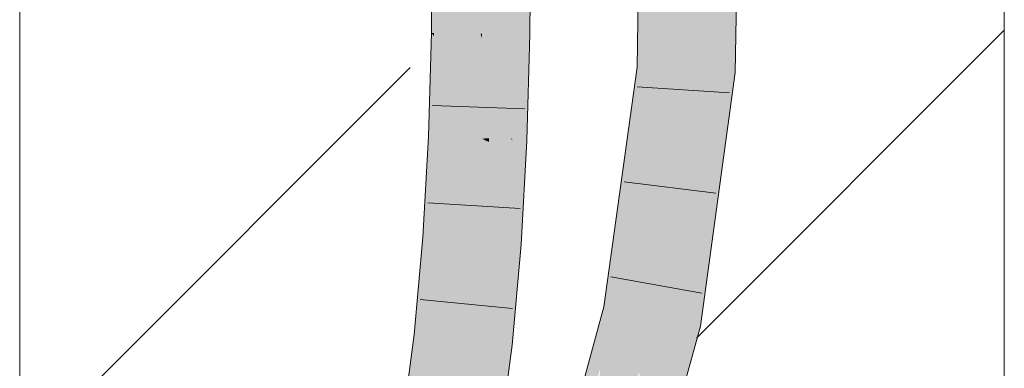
# Model space of a CAD drawing. Extents: x -620 to 3480, y 62 to 1102.
# Tile 212 of 256: x 245.603 to 248.103, y 772.775 to 773.659. Entities that reach past the tile are written whole.
import ezdxf
from ezdxf.lldxf.tags import DXFTag

# ---------------------------------------------------------------- set-up
doc = ezdxf.new("R2010")
doc.units = 0
doc.layers.get('0').update_dxf_attribs({"lineweight": 13})
doc.layers.add('E_Detail_Linie_Text_Bem', color=7, linetype='Continuous', lineweight=13)
for name, color, linetype, lineweight, true_color in [('E_Detail_Wandschraffur', 7, 'Continuous', 5, 0xc0c0c0), ('E_Leerrohr 25-A06G9STU8I', 7, 'Continuous', 9, 0xff8000), ('E_Leerrohr 25-Shading', 7, 'Continuous', 9, 0xff8000)]:
    doc.layers.add(name, color=color, linetype=linetype, lineweight=lineweight, true_color=true_color)
tags = doc.linetypes.add('fein_strichliert', pattern=[4, 1, -2, 1]).pattern_tags.tags
tags[8:9] = [DXFTag(74, 4), DXFTag(75, 0), DXFTag(340, '0'), DXFTag(46, 0.0), DXFTag(50, 0.0), DXFTag(44, 0.0), DXFTag(45, 0.0)]
tags[6:7] = [DXFTag(74, 4), DXFTag(75, 0), DXFTag(340, '0'), DXFTag(46, 0.0), DXFTag(50, 0.0), DXFTag(44, 0.0), DXFTag(45, 0.0)]
tags[4:5] = [DXFTag(74, 4), DXFTag(75, 0), DXFTag(340, '0'), DXFTag(46, 0.0), DXFTag(50, 0.0), DXFTag(44, 0.0), DXFTag(45, 0.0)]

# ---------------------------------------------------------------- blocks, each defined once
blk = doc.blocks.new('Shading-A06G9SG58I', base_point=(245.9355, 771.2183))
at = {"layer": 'E_Leerrohr 25-Shading', "color": 43, "true_color": 0xd7ab7f}
for points in [[(247.223, 774.9419), (247.1702, 773.5385), (247.2315, 774.9421), (247.221, 774.6426)], [(247.1702, 773.5385), (247.223, 774.9419), (247.1732, 773.7116)], [(247.4448, 774.9476), (247.4082, 774.9467), (247.4198, 773.5248), (247.3833, 773.5268)], [(247.2067, 773.5364), (247.2294, 774.8247), (247.1819, 773.5378)], [(247.1819, 773.5378), (247.1922, 773.815), (247.1702, 773.5385), (247.221, 774.6426)], [(246.6499, 773.8917), (246.6481, 773.6256), (246.6616, 773.8918), (246.655, 773.6255)], [(246.6616, 773.8918), (246.655, 773.6255), (246.6818, 773.8921), (246.6769, 773.6251)], [(246.6818, 773.8921), (246.6769, 773.6251), (246.6865, 773.8922), (246.6832, 773.625)], [(246.6832, 773.625), (246.6847, 773.6249), (246.6865, 773.8922)], [(246.8633, 773.8945), (246.8614, 773.6218), (246.867, 773.8945), (246.8692, 773.6217)], [(246.867, 773.8945), (246.8692, 773.6217), (246.8691, 773.8945), (246.8713, 773.6217)], [(246.8691, 773.8945), (246.8713, 773.6217), (246.876, 773.8947), (246.8879, 773.6214)], [(246.876, 773.8947), (246.8879, 773.6214), (246.8832, 773.8948), (246.8954, 773.6213)], [(246.8954, 773.6213), (246.898, 773.6212), (246.8832, 773.8948), (246.8999, 773.895)], [(246.6546, 773.6176), (246.6481, 773.6256), (246.6418, 773.3628), (246.6406, 773.3629)], [(246.655, 773.6255), (246.6481, 773.6256), (246.6546, 773.6176)], [(246.6769, 773.6251), (246.655, 773.6255), (246.6754, 773.5925), (246.6546, 773.6176)], [(246.6754, 773.5925), (246.6816, 773.585), (246.6769, 773.6251), (246.6832, 773.625)], [(246.6754, 773.5925), (246.6546, 773.6176), (246.6653, 773.3618), (246.6418, 773.3628)], [(246.6816, 773.585), (246.6835, 773.5828), (246.6832, 773.625), (246.6847, 773.6249)], [(246.8614, 773.6218), (246.8538, 773.3539), (246.8692, 773.6217), (246.8664, 773.3534)], [(246.8692, 773.6217), (246.8664, 773.3534), (246.8713, 773.6217), (246.8686, 773.3533)], [(246.8713, 773.6217), (246.8686, 773.3533), (246.8933, 773.4561), (246.8904, 773.3524)], [(246.8713, 773.6217), (246.8933, 773.4561), (246.8879, 773.6214)], [(246.8879, 773.6214), (246.8933, 773.4561), (246.8954, 773.6213), (246.8968, 773.5783)], [(246.8968, 773.5783), (246.898, 773.6212), (246.8954, 773.6213)], [(246.6653, 773.3618), (246.6816, 773.585), (246.6754, 773.5925)], [(246.6653, 773.3618), (246.6728, 773.3615), (246.6816, 773.585), (246.6744, 773.3945)], [(246.6728, 773.3615), (246.6772, 773.3613), (246.6835, 773.5828)], [(246.6744, 773.3945), (246.6835, 773.5828), (246.6816, 773.585)], [(247.2067, 773.5364), (247.153, 773.1558), (247.1582, 773.1855)], [(247.2067, 773.5364), (247.1712, 773.4791), (247.153, 773.1558), (247.1582, 773.4084)], [(247.1702, 773.5385), (247.1593, 773.46), (247.1819, 773.5378), (247.1712, 773.4791)], [(247.1712, 773.4791), (247.2067, 773.5364), (247.1819, 773.5378)], [(247.4198, 773.5248), (247.3833, 773.5268), (247.3311, 772.8812), (247.2952, 772.8884)], [(247.1712, 773.4791), (247.1593, 773.46), (247.1582, 773.4084)], [(247.1503, 773.3948), (247.1434, 773.0784), (247.1593, 773.46), (247.1528, 773.1462)], [(247.1219, 772.9233), (247.1434, 773.0784), (247.086, 772.9305), (247.1503, 773.3948)], [(246.6265, 773.1071), (246.6597, 773.29), (246.6418, 773.3628), (246.6653, 773.3618)], [(246.6265, 773.1071), (246.6418, 773.3628), (246.6382, 773.319)], [(246.6418, 773.3628), (246.6406, 773.3629), (246.6382, 773.319)], [(246.6519, 773.1053), (246.6728, 773.3615), (246.6456, 773.1057), (246.6597, 773.29)], [(246.6728, 773.3615), (246.6519, 773.1053), (246.6772, 773.3613), (246.6615, 773.1046)], [(246.6597, 773.29), (246.6728, 773.3615), (246.6653, 773.3618)], [(246.6615, 773.1046), (246.663, 773.1045), (246.6772, 773.3613)], [(246.8534, 773.2029), (246.8664, 773.3534), (246.852, 773.3215), (246.8538, 773.3539)], [(246.8575, 773.0905), (246.8664, 773.3534), (246.8547, 773.0906), (246.8534, 773.2029)], [(246.8664, 773.3534), (246.8575, 773.0905), (246.8686, 773.3533), (246.8599, 773.0903)], [(246.8599, 773.0903), (246.8758, 773.0891), (246.8686, 773.3533), (246.8904, 773.3524)], [(246.852, 773.3214), (246.8393, 773.0917), (246.8438, 773.0914)], [(246.8438, 773.0914), (246.8534, 773.2029), (246.852, 773.3214), (246.852, 773.3215)], [(246.6597, 773.29), (246.6265, 773.1071), (246.6456, 773.1057)], [(246.8534, 773.2029), (246.8438, 773.0914), (246.8547, 773.0906)], [(247.153, 773.1558), (247.1528, 773.1462), (247.1582, 773.1855)], [(246.6456, 773.1057), (246.6265, 773.1071), (246.6165, 772.8594), (246.6044, 772.8607)], [(246.6519, 773.1053), (246.6456, 773.1057), (246.6218, 772.8588), (246.6165, 772.8594)], [(246.6519, 773.1053), (246.6218, 772.8588), (246.6615, 773.1046), (246.6363, 772.8572)], [(246.6615, 773.1046), (246.6363, 772.8572), (246.663, 773.1045), (246.6391, 772.8569)], [(246.6391, 772.8569), (246.6408, 772.8567), (246.663, 773.1045)], [(246.8438, 773.0914), (246.8393, 773.0917), (246.8272, 772.8361), (246.8165, 772.8373)], [(246.8415, 772.8346), (246.8438, 773.0914), (246.8272, 772.8361)], [(246.8415, 772.8346), (246.8544, 773.04), (246.8438, 773.0914), (246.8547, 773.0906)], [(246.8599, 773.0903), (246.8542, 772.9988), (246.8758, 773.0891), (246.8533, 772.8372)], [(246.8599, 773.0903), (246.8575, 773.0905), (246.8542, 772.9988), (246.8544, 773.04)], [(246.8544, 773.04), (246.8575, 773.0905), (246.8547, 773.0906)], [(246.8544, 773.04), (246.8415, 772.8346), (246.8542, 772.9988), (246.8439, 772.8343)], [(246.8542, 772.9988), (246.8439, 772.8343), (246.8533, 772.8372), (246.8529, 772.8333)], [(247.1219, 772.9233), (247.086, 772.9305), (247.0056, 772.5864), (246.9922, 772.5875)], [(247.0056, 772.5864), (247.0197, 772.5853), (247.1219, 772.9233)], [(247.1219, 772.9233), (247.0765, 772.7731), (247.0742, 772.7487)], [(247.2453, 772.567), (247.3311, 772.8812), (247.2082, 772.57), (247.2952, 772.8884)], [(246.6165, 772.8594), (246.6044, 772.8607), (246.5768, 772.6254), (246.5735, 772.626)], [(246.6218, 772.8588), (246.6165, 772.8594), (246.5811, 772.6248), (246.5768, 772.6254)], [(246.6218, 772.8588), (246.5811, 772.6248), (246.6363, 772.8572), (246.6001, 772.6218)], [(246.6363, 772.8572), (246.6001, 772.6218), (246.6391, 772.8569), (246.6042, 772.6212)], [(246.6391, 772.8569), (246.6042, 772.6212), (246.6408, 772.8567), (246.6076, 772.6206)], [(246.6076, 772.6206), (246.6096, 772.6203), (246.6408, 772.8567)], [(246.8272, 772.8361), (246.8165, 772.8373), (246.8023, 772.5898), (246.7842, 772.5927)], [(246.8415, 772.8346), (246.8272, 772.8361), (246.8171, 772.5875), (246.8023, 772.5898)], [(246.8439, 772.8343), (246.8415, 772.8346), (246.8188, 772.5872), (246.8171, 772.5875)], [(246.8439, 772.8343), (246.8188, 772.5872), (246.8209, 772.601)], [(246.8196, 772.5871), (246.8204, 772.587), (246.8439, 772.8343), (246.8529, 772.8333)]]:
    blk.add_solid(points, dxfattribs=at)
at = {"layer": 'E_Leerrohr 25-Shading', "color": 31, "true_color": 0xfabd7f}
for points in [[(247.4082, 774.9467), (247.3198, 774.9444), (247.3833, 773.5268), (247.295, 773.5316)], [(247.2067, 773.5364), (247.3057, 774.1411), (247.2294, 774.8247), (247.3178, 774.8281)], [(247.2067, 773.5364), (247.295, 773.5316), (247.3057, 774.1411)], [(246.6847, 773.6249), (246.773, 773.6234), (246.6865, 773.8922), (246.7749, 773.8933)], [(246.7749, 773.8933), (246.773, 773.6234), (246.7767, 773.6234)], [(246.792, 773.623), (246.7864, 773.8934), (246.7767, 773.6234), (246.7749, 773.8933)], [(246.8353, 773.8941), (246.7864, 773.8934), (246.845, 773.6221), (246.792, 773.623)], [(246.845, 773.6221), (246.8614, 773.6218), (246.8353, 773.8941), (246.8633, 773.8945)], [(246.6847, 773.6249), (246.6835, 773.5828), (246.773, 773.6234), (246.7719, 773.5845)], [(246.7766, 773.3572), (246.773, 773.6234), (246.7719, 773.5845)], [(246.7767, 773.6234), (246.773, 773.6234), (246.7766, 773.6115)], [(246.773, 773.6234), (246.7758, 773.4159), (246.7766, 773.6115)], [(246.7758, 773.4159), (246.7926, 773.5582), (246.7766, 773.6115)], [(246.7926, 773.5582), (246.792, 773.623), (246.7766, 773.6115), (246.7767, 773.6234)], [(246.8515, 773.3619), (246.845, 773.6221), (246.7926, 773.5582), (246.792, 773.623)], [(246.8614, 773.6218), (246.845, 773.6221), (246.8538, 773.3539), (246.8515, 773.3619)], [(246.6835, 773.5828), (246.6772, 773.3613), (246.7719, 773.5845), (246.7655, 773.3576)], [(246.7719, 773.5845), (246.7655, 773.3576), (246.7766, 773.3572)], [(246.7758, 773.4159), (246.7766, 773.3572), (246.7926, 773.5582), (246.7946, 773.3583)], [(246.7946, 773.3583), (246.8515, 773.3619), (246.7926, 773.5582)], [(247.1737, 773.1849), (247.2067, 773.5364), (247.1582, 773.1855)], [(247.2067, 773.5364), (247.1737, 773.1849), (247.295, 773.5316), (247.2468, 773.1826)], [(247.3833, 773.5268), (247.295, 773.5316), (247.2952, 772.8884), (247.2086, 772.9059)], [(246.663, 773.1045), (246.7511, 773.0981), (246.6772, 773.3613), (246.7655, 773.3576)], [(246.7655, 773.3576), (246.7511, 773.0981), (246.7546, 773.0978)], [(246.7766, 773.3572), (246.7655, 773.3576), (246.7784, 773.0961), (246.7546, 773.0978)], [(246.7946, 773.3583), (246.7766, 773.3572), (246.7946, 773.3564)], [(246.7946, 773.3564), (246.7766, 773.3572), (246.7946, 773.3486)], [(246.7946, 773.3486), (246.7766, 773.3572), (246.7937, 773.095), (246.7784, 773.0961)], [(246.8517, 773.354), (246.8515, 773.3619), (246.7946, 773.3564), (246.7946, 773.3583)], [(246.8517, 773.354), (246.7946, 773.3564), (246.852, 773.3214), (246.7946, 773.3486)], [(246.8538, 773.3539), (246.8515, 773.3619), (246.8517, 773.354)], [(246.852, 773.3214), (246.8538, 773.3539), (246.8517, 773.354)], [(246.852, 773.3214), (246.7946, 773.3486), (246.8393, 773.0917), (246.7937, 773.095)], [(247.1528, 773.1462), (247.1596, 773.0354), (247.1582, 773.1855), (247.1737, 773.1849)], [(247.1737, 773.1849), (247.1596, 773.0354), (247.2468, 773.1826), (247.2086, 772.9059)], [(247.1434, 773.0784), (247.1596, 773.0354), (247.1528, 773.1462)], [(246.6408, 772.8567), (246.7287, 772.847), (246.663, 773.1045), (246.7511, 773.0981)], [(246.7511, 773.0981), (246.7287, 772.847), (246.7329, 772.8466)], [(246.7398, 772.8458), (246.7546, 773.0978), (246.7329, 772.8466), (246.7511, 773.0981)], [(246.7784, 773.0961), (246.7546, 773.0978), (246.7758, 772.8418), (246.7398, 772.8458)], [(246.7784, 773.0961), (246.7758, 772.8418), (246.7937, 773.095), (246.7884, 772.8405)], [(246.7884, 772.8405), (246.8165, 772.8373), (246.7937, 773.095), (246.8393, 773.0917)], [(247.1434, 773.0784), (247.1219, 772.9233), (247.1531, 772.9171)], [(247.1531, 772.9171), (247.1671, 772.9142), (247.1434, 773.0784), (247.1596, 773.0354)], [(247.1671, 772.9142), (247.2086, 772.9059), (247.1596, 773.0354)], [(247.1219, 772.9233), (247.0742, 772.7487), (247.1531, 772.9171), (247.0753, 772.7081)], [(247.1531, 772.9171), (247.0753, 772.7081), (247.1188, 772.5773), (247.0789, 772.5804)], [(247.1531, 772.9171), (247.1188, 772.5773), (247.1609, 772.7314)], [(247.1531, 772.9171), (247.1609, 772.7314), (247.1671, 772.9142), (247.1731, 772.7762)], [(247.1731, 772.7762), (247.2086, 772.9059), (247.1671, 772.9142)], [(247.1751, 772.7646), (247.2086, 772.9059), (247.1731, 772.7762)], [(247.2952, 772.8884), (247.2086, 772.9059), (247.2082, 772.57), (247.1751, 772.7646)], [(246.6096, 772.6203), (246.6969, 772.6065), (246.6408, 772.8567), (246.7287, 772.847)], [(246.7287, 772.847), (246.6969, 772.6065), (246.702, 772.6057)], [(246.7103, 772.6044), (246.7329, 772.8466), (246.702, 772.6057), (246.7287, 772.847)], [(246.7204, 772.6028), (246.7398, 772.8458), (246.7103, 772.6044), (246.7329, 772.8466)], [(246.7758, 772.8418), (246.7398, 772.8458), (246.7681, 772.5952), (246.7204, 772.6028)], [(246.7758, 772.8418), (246.7681, 772.5952), (246.7884, 772.8405), (246.7782, 772.5936)], [(246.7782, 772.5936), (246.7842, 772.5927), (246.7884, 772.8405), (246.8165, 772.8373)], [(247.1609, 772.7314), (247.1635, 772.7157), (247.1731, 772.7762), (247.1751, 772.7646)]]:
    blk.add_solid(points, dxfattribs=at)
blk = doc.blocks.new('Referenz-A06G9STY8I')
at = {"layer": 'E_Detail_Linie_Text_Bem', "linetype": 'Continuous', "ltscale": 0.13}
for p, q in [((248.1028, 810.9747), (248.1028, 770.9747)), ((245.6028, 770.9747), (245.6028, 798.9747))]:
    blk.add_line(p, q, dxfattribs=at)
at = {"layer": 'E_Detail_Wandschraffur', "linetype": 'fein_strichliert', "ltscale": 0.13}
blk.add_line((247.3212, 772.851), (248.1028, 773.6325), dxfattribs=at)
at = {"layer": 'E_Detail_Wandschraffur', "linetype": 'ByBlock', "ltscale": 0.13}
blk.add_line((245.6028, 772.5467), (246.5941, 773.538), dxfattribs=at)
at = {"layer": 'E_Leerrohr 25-A06G9STU8I', "linetype": 'Continuous', "ltscale": 0.13}
for p, q in [((247.1949, 774.9412), (247.1702, 773.5384)), ((247.4448, 774.9476), (247.4198, 773.5248)), ((246.6481, 773.6256), (246.6499, 773.8917)), ((246.898, 773.6212), (246.8999, 773.895)), ((246.6406, 773.3628), (246.6481, 773.6256)), ((246.8904, 773.3524), (246.898, 773.6212)), ((247.1702, 773.5384), (247.086, 772.9306)), ((247.4198, 773.5248), (247.3311, 772.8812)), ((247.1708, 773.4891), (247.4053, 773.4735)), ((246.8852, 773.4329), (246.6503, 773.441)), ((246.6265, 773.1071), (246.6406, 773.3628)), ((246.8758, 773.0891), (246.8904, 773.3524)), ((247.1372, 773.2481), (247.3705, 773.2192)), ((246.8734, 773.18), (246.6388, 773.1944)), ((246.6044, 772.8607), (246.6265, 773.1071)), ((246.8529, 772.8333), (246.8758, 773.0891)), ((247.104, 773.0071), (247.3352, 772.9649)), ((246.8538, 772.9267), (246.6199, 772.9493)), ((247.086, 772.9306), (246.9399, 772.3961)), ((247.3311, 772.8812), (247.1768, 772.3164)), ((246.5735, 772.626), (246.6044, 772.8607)), ((246.8204, 772.587), (246.8529, 772.8333))]:
    blk.add_line(p, q, dxfattribs=at)

msp = doc.modelspace()

# ---------------------------------------------------------------- block references
at = {"color": 8, "lineweight": 25, "ltscale": 0.25, "true_color": 0x808080}
msp.add_blockref('Referenz-A06G9STY8I', (0, 0), dxfattribs=at)
msp.add_blockref('Shading-A06G9SG58I', (245.9355, 771.2183))

doc.saveas('drawing.dxf')
